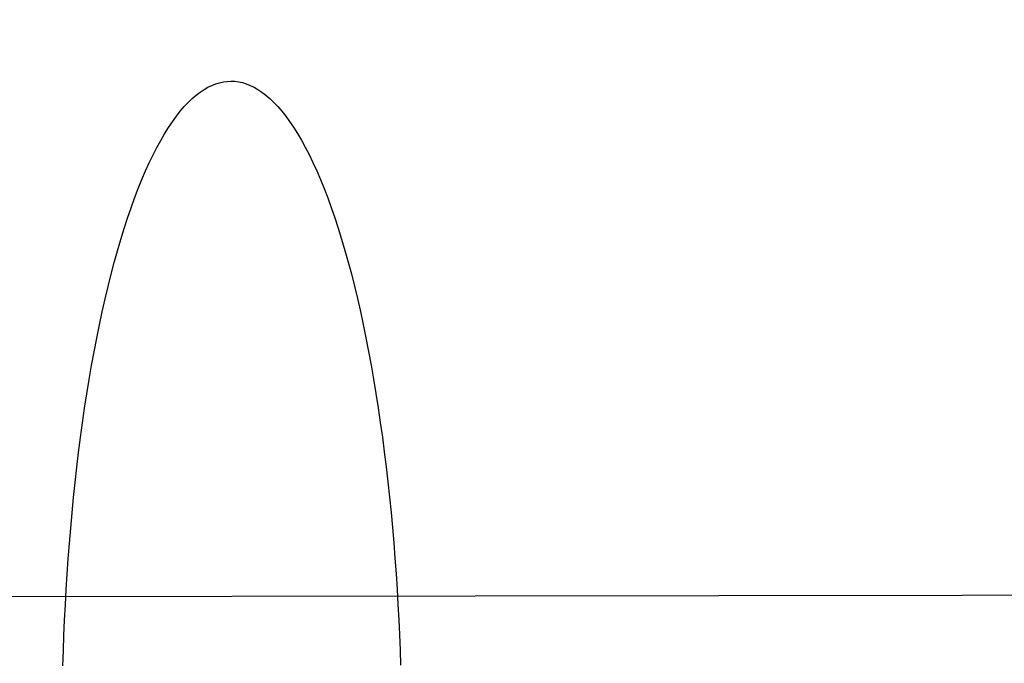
# Model space of a CAD drawing. Header units: millimetres. Extents: x -2852 to 102, y -106 to 97.
# Tile 144 of 256: x -2380 to -2369, y -4 to 3. Entities that reach past the tile are written whole.
import ezdxf

# ---------------------------------------------------------------- set-up
doc = ezdxf.new("R2010")
doc.units = ezdxf.units.MM
doc.header["$MEASUREMENT"] = 0
doc.layers.add('Predefinito', color=5, linetype='Continuous')

msp = doc.modelspace()

# ---------------------------------------------------------------- linework, layer by layer
at = {"layer": 'Predefinito', "extrusion": (-0.001366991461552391, 0.9999990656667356, 0)}
msp.add_lwpolyline([(1899.674573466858, 1028.425676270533), (1950.258311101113, 936.0311236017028), (1967.400196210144, 906.575531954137), (1985.126516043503, 877.4701447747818), (2004.656316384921, 847.0844636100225), (2025.496176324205, 816.669032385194), (2036.394788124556, 801.6049686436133), (2047.581462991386, 786.7526361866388), (2059.048771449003, 772.1737902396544), (2070.848342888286, 757.8628825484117), (2082.852187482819, 744.0269988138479), (2095.232192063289, 730.5284931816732), (2107.740481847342, 717.6917338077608), (2114.150143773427, 711.4284940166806), (2120.668526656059, 705.278737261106), (2127.105031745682, 699.4242024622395), (2133.651606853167, 693.6936066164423), (2140.312207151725, 688.0966408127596), (2147.090787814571, 682.6429961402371), (2153.75026149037, 677.5237656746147), (2160.526113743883, 672.5595220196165), (2167.421020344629, 667.7628195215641), (2174.437410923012, 663.1468989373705), (2181.31288946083, 658.8844485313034), (2188.305132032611, 654.8160355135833), (2195.415453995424, 650.9559758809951), (2202.64302808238, 647.320413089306), (2209.73752194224, 644.0360807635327), (2216.937413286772, 640.9926609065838), (2220.575985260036, 639.5662277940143), (2224.239767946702, 638.2060043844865), (2227.928330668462, 636.9140345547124), (2231.64124274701, 635.6923621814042), (2235.831195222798, 634.408737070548), (2240.048173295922, 633.2171015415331), (2244.289387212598, 632.1182628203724), (2248.553001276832, 631.1118868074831), (2252.586947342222, 630.2482168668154), (2256.637848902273, 629.4656582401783), (2260.704069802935, 628.7638639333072), (2264.783395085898, 628.1424203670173), (2268.846862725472, 627.6041235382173), (2272.919590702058, 627.1439552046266), (2277.000234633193, 626.7611647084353), (2281.087450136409, 626.4550013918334), (2285.179869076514, 626.2246883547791), (2289.276028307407, 626.0693437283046), (2293.374440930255, 625.98805940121), (2297.473620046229, 625.979927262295), (2305.646792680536, 626.1784472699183), (2313.808414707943, 626.6564582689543), (2321.949898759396, 627.4059781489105), (2330.063045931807, 628.4188195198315), (2338.132338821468, 629.6855258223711), (2346.159212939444, 631.19934427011), (2354.137618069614, 632.9527950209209), (2362.061503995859, 634.9383982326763), (2369.890818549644, 637.1387617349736), (2377.655943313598, 639.5559469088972), (2385.352627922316, 642.1840648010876), (2392.976220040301, 645.0172180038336), (2400.434543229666, 648.0133496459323), (2407.813089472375, 651.2003683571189), (2415.108121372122, 654.574644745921), (2422.315901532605, 658.1325494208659), (2429.27810764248, 661.7871694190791), (2436.148314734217, 665.6118309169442), (2442.921659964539, 669.6045235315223), (2449.593583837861, 673.7639364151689), (2455.744190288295, 677.8085140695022), (2461.79696152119, 681.9980824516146), (2467.746880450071, 686.3327562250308), (2473.588068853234, 690.8129082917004), (2480.985152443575, 696.835755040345), (2488.178176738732, 703.1012744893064), (2491.987888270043, 706.5957953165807), (2495.734193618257, 710.1583616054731), (2499.416204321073, 713.7875134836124), (2503.033206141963, 717.481423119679), (2509.945883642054, 724.9170763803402), (2516.605686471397, 732.579540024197), (2522.960022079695, 740.3811103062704), (2529.075879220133, 748.3716608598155), (2534.957113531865, 756.5253814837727), (2540.622272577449, 764.8319886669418), (2546.117810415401, 773.3251265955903), (2551.423854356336, 781.9349877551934), (2556.659804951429, 790.8208707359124), (2561.739512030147, 799.7986763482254), (2571.509788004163, 817.9680090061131), (2626.827584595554, 928.1936540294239), (2638.541319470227, 949.7322297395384), (2651.215680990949, 971.6716347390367), (2674.70444038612, 1009.524286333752), (2677.831677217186, 1014.878638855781), (2679.262425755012, 1017.450514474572), (2680.646061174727, 1020.04534911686), (2681.887900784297, 1022.49666156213), (2683.067744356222, 1024.978650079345), (2684.055893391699, 1027.222851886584), (2684.522245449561, 1028.356636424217), (2684.967345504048, 1029.498783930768)], dxfattribs=at)
msp.add_lwpolyline([(1899.674573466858, 1028.425676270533), (1950.258311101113, 936.0311236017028), (1967.400196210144, 906.575531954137), (1985.126516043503, 877.4701447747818), (2004.656316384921, 847.0844636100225), (2025.496176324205, 816.669032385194), (2036.394788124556, 801.6049686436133), (2047.581462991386, 786.7526361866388), (2059.048771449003, 772.1737902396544), (2070.848342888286, 757.8628825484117), (2082.852187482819, 744.0269988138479), (2095.232192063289, 730.5284931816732), (2107.740481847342, 717.6917338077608), (2114.150143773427, 711.4284940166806), (2120.668526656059, 705.278737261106), (2127.105031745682, 699.4242024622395), (2133.651606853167, 693.6936066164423), (2140.312207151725, 688.0966408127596), (2147.090787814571, 682.6429961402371), (2153.75026149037, 677.5237656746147), (2160.526113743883, 672.5595220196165), (2167.421020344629, 667.7628195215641), (2174.437410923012, 663.1468989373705), (2181.31288946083, 658.8844485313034), (2188.305132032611, 654.8160355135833), (2195.415453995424, 650.9559758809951), (2202.64302808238, 647.320413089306), (2209.73752194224, 644.0360807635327), (2216.937413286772, 640.9926609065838), (2220.575985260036, 639.5662277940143), (2224.239767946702, 638.2060043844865), (2227.928330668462, 636.9140345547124), (2231.64124274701, 635.6923621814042), (2235.831195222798, 634.408737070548), (2240.048173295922, 633.2171015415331), (2244.289387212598, 632.1182628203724), (2248.553001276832, 631.1118868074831), (2252.586947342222, 630.2482168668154), (2256.637848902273, 629.4656582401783), (2260.704069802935, 628.7638639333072), (2264.783395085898, 628.1424203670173), (2268.846862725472, 627.6041235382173), (2272.919590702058, 627.1439552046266), (2277.000234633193, 626.7611647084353), (2281.087450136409, 626.4550013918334), (2285.179869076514, 626.2246883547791), (2289.276028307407, 626.0693437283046), (2293.374440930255, 625.98805940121), (2297.473620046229, 625.979927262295), (2305.646792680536, 626.1784472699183), (2313.808414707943, 626.6564582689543), (2321.949898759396, 627.4059781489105), (2330.063045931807, 628.4188195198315), (2338.132338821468, 629.6855258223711), (2346.159212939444, 631.19934427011), (2354.137618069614, 632.9527950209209), (2362.061503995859, 634.9383982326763), (2369.890818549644, 637.1387617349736), (2377.655943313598, 639.5559469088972), (2385.352627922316, 642.1840648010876), (2392.976220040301, 645.0172180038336), (2400.434543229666, 648.0133496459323), (2407.813089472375, 651.2003683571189), (2415.108121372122, 654.574644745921), (2422.315901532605, 658.1325494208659), (2429.27810764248, 661.7871694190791), (2436.148314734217, 665.6118309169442), (2442.921659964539, 669.6045235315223), (2449.593583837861, 673.7639364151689), (2455.744190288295, 677.8085140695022), (2461.79696152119, 681.9980824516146), (2467.746880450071, 686.3327562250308), (2473.588068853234, 690.8129082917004), (2480.985152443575, 696.835755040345), (2488.178176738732, 703.1012744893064), (2491.987888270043, 706.5957953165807), (2495.734193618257, 710.1583616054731), (2499.416204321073, 713.7875134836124), (2503.033206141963, 717.481423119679), (2509.945883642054, 724.9170763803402), (2516.605686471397, 732.579540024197), (2522.960022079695, 740.3811103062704), (2529.075879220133, 748.3716608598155), (2534.957113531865, 756.5253814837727), (2540.622272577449, 764.8319886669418), (2546.117810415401, 773.3251265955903), (2551.423854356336, 781.9349877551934), (2556.659804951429, 790.8208707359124), (2561.739512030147, 799.7986763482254), (2571.509788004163, 817.9680090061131), (2626.827584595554, 928.1936540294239), (2638.541319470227, 949.7322297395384), (2651.215680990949, 971.6716347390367), (2674.70444038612, 1009.524286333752), (2677.831677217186, 1014.878638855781), (2679.262425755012, 1017.450514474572), (2680.646061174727, 1020.04534911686), (2681.887900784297, 1022.49666156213), (2683.067744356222, 1024.978650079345), (2684.055893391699, 1027.222851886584), (2684.522245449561, 1028.356636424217), (2684.967345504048, 1029.498783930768)], dxfattribs=at)
at = {"layer": 'Predefinito'}
msp.add_polyline3d([(-2379.447301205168, -3.98802983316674, 632.8360541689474), (-2379.442324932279, -3.827142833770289, 632.8555115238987), (-2379.436337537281, -3.665506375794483, 632.8787588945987), (-2379.429320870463, -3.503251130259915, 632.9058635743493), (-2379.421258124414, -3.340512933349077, 632.9368878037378), (-2379.412133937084, -3.177432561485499, 632.9718883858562), (-2379.401934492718, -3.014155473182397, 633.010916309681), (-2379.390647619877, -2.850831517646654, 633.0540163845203), (-2379.378262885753, -2.687614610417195, 633.101226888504), (-2379.364771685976, -2.524662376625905, 633.152579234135), (-2379.350167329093, -2.362135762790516, 633.2080976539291), (-2379.334445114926, -2.200198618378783, 633.2677989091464), (-2379.31760240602, -2.039017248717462, 633.3316920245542), (-2379.299638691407, -1.878759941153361, 633.3997780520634), (-2379.28055564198, -1.719596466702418, 633.4720498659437), (-2379.260357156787, -1.561697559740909, 633.5484919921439), (-2379.239049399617, -1.405234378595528, 633.6290804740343), (-2379.216640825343, -1.250377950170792, 633.7137827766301), (-2379.193142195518, -1.097298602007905, 633.8025577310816), (-2379.168566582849, -0.9461653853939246, 633.8953555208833), (-2379.142929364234, -0.7971454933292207, 633.9921177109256), (-2379.116248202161, -0.6504036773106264, 634.0927773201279), (-2379.088543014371, -0.5061016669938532, 634.1972589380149), (-2379.059835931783, -0.3643975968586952, 634.3054788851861), (-2379.030151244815, -0.2254454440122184, 634.4173454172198), (-2378.999515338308, -0.0893944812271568, 634.5327589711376), (-2378.967956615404, 0.0436112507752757, 634.651612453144), (-2378.935505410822, 0.1734334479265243, 634.7737915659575), (-2378.902193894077, 0.2999400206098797, 634.8991751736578), (-2378.868055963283, 0.4230055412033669, 635.0276357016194), (-2378.833127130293, 0.5425116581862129, 635.159039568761), (-2378.79744439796, 0.658347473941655, 635.2932476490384), (-2378.761046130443, 0.7704098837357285, 635.4301157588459), (-2378.723971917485, 0.8786038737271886, 635.5694951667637), (-2378.686262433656, 0.982842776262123, 635.7112331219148), (-2378.647959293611, 1.083048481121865, 635.8551733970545), (-2378.609104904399, 1.179151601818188, 636.0011568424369), (-2378.569742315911, 1.271091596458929, 636.1490219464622), (-2378.529915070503, 1.358816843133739, 636.2986053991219), (-2378.489667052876, 1.442284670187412, 636.4497426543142), (-2378.449042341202, 1.521461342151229, 636.6022684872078), (-2378.40808506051, 1.596322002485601, 636.7560175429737), (-2378.366839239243, 1.666850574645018, 636.9108248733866), (-2378.325348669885, 1.733039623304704, 637.0665264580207), (-2378.28365677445, 1.794890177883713, 637.2229597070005), (-2378.241806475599, 1.852411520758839, 637.3799639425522), (-2378.199840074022, 1.905620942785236, 637.5373808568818), (-2378.157799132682, 1.954543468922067, 637.6950549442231), (-2378.115724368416, 1.999211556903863, 637.8528339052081), (-2378.073655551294, 2.039664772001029, 638.0105690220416), (-2378.031631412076, 2.075949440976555, 638.1681155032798), (-2377.989689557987, 2.108118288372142, 638.3253327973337), (-2377.947866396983, 2.136230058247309, 638.4820848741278), (-2377.906197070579, 2.160349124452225, 638.6382404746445), (-2377.864715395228, 2.180545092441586, 638.793673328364), (-2377.823453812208, 2.196892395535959, 638.9482623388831), (-2377.782443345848, 2.209469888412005, 639.1018917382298), (-2377.741713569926, 2.21836044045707, 639.2544512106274), (-2377.701292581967, 2.223650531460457, 639.4058359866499), (-2377.66120698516, 2.225429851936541, 639.5559469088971), (-2377.621116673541, 2.223760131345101, 639.7060578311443), (-2377.580681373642, 2.218580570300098, 639.8574426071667), (-2377.539927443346, 2.209801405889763, 640.0100020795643), (-2377.498882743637, 2.197336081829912, 640.1636314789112), (-2377.457576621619, 2.181101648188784, 640.3182204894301), (-2377.416039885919, 2.161019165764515, 640.4736533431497), (-2377.374304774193, 2.137014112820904, 640.6298089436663), (-2377.332404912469, 2.109016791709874, 640.7865610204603), (-2377.290375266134, 2.076962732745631, 640.9437783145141), (-2377.248252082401, 2.040793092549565, 641.1013247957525), (-2377.206072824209, 2.000455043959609, 641.259059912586), (-2377.163876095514, 1.955902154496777, 641.416838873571), (-2377.121701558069, 1.907094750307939, 641.5745129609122), (-2377.079589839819, 1.854000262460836, 641.7319298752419), (-2377.037582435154, 1.796593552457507, 641.8889341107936), (-2376.995721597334, 1.734857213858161, 642.0453673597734), (-2376.95405022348, 1.66878184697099, 642.2010689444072), (-2376.912611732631, 1.598366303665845, 642.3558762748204), (-2376.871449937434, 1.523617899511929, 642.5096253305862), (-2376.830608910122, 1.444552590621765, 642.66215116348), (-2376.790132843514, 1.361195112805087, 642.8132884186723), (-2376.750065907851, 1.27357908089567, 642.9628718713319), (-2376.710452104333, 1.181747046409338, 643.1107369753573), (-2376.671335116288, 1.085750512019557, 643.2567204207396), (-2376.632758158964, 0.9856499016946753, 643.4006606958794), (-2376.594763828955, 0.8815144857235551, 643.5423986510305), (-2376.557393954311, 0.7734222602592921, 643.6817780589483), (-2376.520689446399, 0.6614597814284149, 643.8186461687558), (-2376.484690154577, 0.5457219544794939, 643.9528542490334), (-2376.44943472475, 0.4263117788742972, 644.084258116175), (-2376.414960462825, 0.3033400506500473, 644.2127186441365), (-2376.381303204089, 0.1769250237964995, 644.3381022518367), (-2376.34849718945, 0.0471920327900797, 644.4602813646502), (-2376.31657494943, -0.0857269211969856, 644.5791348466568), (-2376.285567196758, -0.221693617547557, 644.6945484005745), (-2376.255502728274, -0.3605640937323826, 644.8064149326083), (-2376.226408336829, -0.5021891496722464, 644.9146348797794), (-2376.198308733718, -0.6464148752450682, 645.0191164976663), (-2376.171226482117, -0.7930831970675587, 645.1197761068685), (-2376.145181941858, -0.9420324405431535, 645.2165382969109), (-2376.120193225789, -1.093097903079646, 645.3093360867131), (-2376.096276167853, -1.246112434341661, 645.3981110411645), (-2376.073444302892, -1.400907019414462, 645.4828133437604), (-2376.051708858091, -1.557311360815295, 645.5634018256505), (-2376.031078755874, -1.71515445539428, 645.6398439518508), (-2376.011560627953, -1.87426516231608, 645.7121157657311), (-2375.993158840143, -2.034472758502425, 645.7802017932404), (-2375.975875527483, -2.195607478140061, 645.844094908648), (-2375.959710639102, -2.357501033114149, 645.9037961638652), (-2375.944661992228, -2.51998711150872, 645.9593145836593), (-2375.930725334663, -2.682901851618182, 646.0106669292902), (-2375.917894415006, -2.846084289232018, 646.057877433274), (-2375.90616105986, -3.009376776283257, 646.1009775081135), (-2375.895515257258, -3.172625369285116, 646.1400054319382), (-2375.885945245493, -3.335680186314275, 646.1750060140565), (-2375.877437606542, -3.498395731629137, 646.2060302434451), (-2375.869977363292, -3.660631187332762, 646.2331349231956), (-2375.863548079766, -3.822250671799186, 646.2563822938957), (-2375.858131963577, -3.983123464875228, 646.2758396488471)], dxfattribs=at)
msp.add_polyline3d([(-2379.447301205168, -3.98802983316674, 632.8360541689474), (-2379.442324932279, -3.827142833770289, 632.8555115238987), (-2379.436337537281, -3.665506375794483, 632.8787588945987), (-2379.429320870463, -3.503251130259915, 632.9058635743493), (-2379.421258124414, -3.340512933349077, 632.9368878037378), (-2379.412133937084, -3.177432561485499, 632.9718883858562), (-2379.401934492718, -3.014155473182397, 633.010916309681), (-2379.390647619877, -2.850831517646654, 633.0540163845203), (-2379.378262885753, -2.687614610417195, 633.101226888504), (-2379.364771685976, -2.524662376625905, 633.152579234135), (-2379.350167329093, -2.362135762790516, 633.2080976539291), (-2379.334445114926, -2.200198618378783, 633.2677989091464), (-2379.31760240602, -2.039017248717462, 633.3316920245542), (-2379.299638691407, -1.878759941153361, 633.3997780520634), (-2379.28055564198, -1.719596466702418, 633.4720498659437), (-2379.260357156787, -1.561697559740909, 633.5484919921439), (-2379.239049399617, -1.405234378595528, 633.6290804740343), (-2379.216640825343, -1.250377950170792, 633.7137827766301), (-2379.193142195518, -1.097298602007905, 633.8025577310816), (-2379.168566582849, -0.9461653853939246, 633.8953555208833), (-2379.142929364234, -0.7971454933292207, 633.9921177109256), (-2379.116248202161, -0.6504036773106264, 634.0927773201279), (-2379.088543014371, -0.5061016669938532, 634.1972589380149), (-2379.059835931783, -0.3643975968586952, 634.3054788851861), (-2379.030151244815, -0.2254454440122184, 634.4173454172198), (-2378.999515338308, -0.0893944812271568, 634.5327589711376), (-2378.967956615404, 0.0436112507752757, 634.651612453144), (-2378.935505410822, 0.1734334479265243, 634.7737915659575), (-2378.902193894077, 0.2999400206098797, 634.8991751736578), (-2378.868055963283, 0.4230055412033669, 635.0276357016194), (-2378.833127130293, 0.5425116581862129, 635.159039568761), (-2378.79744439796, 0.658347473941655, 635.2932476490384), (-2378.761046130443, 0.7704098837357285, 635.4301157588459), (-2378.723971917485, 0.8786038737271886, 635.5694951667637), (-2378.686262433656, 0.982842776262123, 635.7112331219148), (-2378.647959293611, 1.083048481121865, 635.8551733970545), (-2378.609104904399, 1.179151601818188, 636.0011568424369), (-2378.569742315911, 1.271091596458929, 636.1490219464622), (-2378.529915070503, 1.358816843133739, 636.2986053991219), (-2378.489667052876, 1.442284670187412, 636.4497426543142), (-2378.449042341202, 1.521461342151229, 636.6022684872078), (-2378.40808506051, 1.596322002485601, 636.7560175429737), (-2378.366839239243, 1.666850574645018, 636.9108248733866), (-2378.325348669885, 1.733039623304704, 637.0665264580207), (-2378.28365677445, 1.794890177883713, 637.2229597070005), (-2378.241806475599, 1.852411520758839, 637.3799639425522), (-2378.199840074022, 1.905620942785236, 637.5373808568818), (-2378.157799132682, 1.954543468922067, 637.6950549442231), (-2378.115724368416, 1.999211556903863, 637.8528339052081), (-2378.073655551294, 2.039664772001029, 638.0105690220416), (-2378.031631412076, 2.075949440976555, 638.1681155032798), (-2377.989689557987, 2.108118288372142, 638.3253327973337), (-2377.947866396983, 2.136230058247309, 638.4820848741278), (-2377.906197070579, 2.160349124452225, 638.6382404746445), (-2377.864715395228, 2.180545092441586, 638.793673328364), (-2377.823453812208, 2.196892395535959, 638.9482623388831), (-2377.782443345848, 2.209469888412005, 639.1018917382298), (-2377.741713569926, 2.21836044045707, 639.2544512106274), (-2377.701292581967, 2.223650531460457, 639.4058359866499), (-2377.66120698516, 2.225429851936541, 639.5559469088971), (-2377.621116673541, 2.223760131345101, 639.7060578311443), (-2377.580681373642, 2.218580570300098, 639.8574426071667), (-2377.539927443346, 2.209801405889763, 640.0100020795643), (-2377.498882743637, 2.197336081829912, 640.1636314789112), (-2377.457576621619, 2.181101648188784, 640.3182204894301), (-2377.416039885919, 2.161019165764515, 640.4736533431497), (-2377.374304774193, 2.137014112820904, 640.6298089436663), (-2377.332404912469, 2.109016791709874, 640.7865610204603), (-2377.290375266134, 2.076962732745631, 640.9437783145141), (-2377.248252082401, 2.040793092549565, 641.1013247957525), (-2377.206072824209, 2.000455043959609, 641.259059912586), (-2377.163876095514, 1.955902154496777, 641.416838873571), (-2377.121701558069, 1.907094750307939, 641.5745129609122), (-2377.079589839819, 1.854000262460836, 641.7319298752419), (-2377.037582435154, 1.796593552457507, 641.8889341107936), (-2376.995721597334, 1.734857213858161, 642.0453673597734), (-2376.95405022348, 1.66878184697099, 642.2010689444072), (-2376.912611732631, 1.598366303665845, 642.3558762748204), (-2376.871449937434, 1.523617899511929, 642.5096253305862), (-2376.830608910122, 1.444552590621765, 642.66215116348), (-2376.790132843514, 1.361195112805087, 642.8132884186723), (-2376.750065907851, 1.27357908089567, 642.9628718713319), (-2376.710452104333, 1.181747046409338, 643.1107369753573), (-2376.671335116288, 1.085750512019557, 643.2567204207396), (-2376.632758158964, 0.9856499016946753, 643.4006606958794), (-2376.594763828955, 0.8815144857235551, 643.5423986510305), (-2376.557393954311, 0.7734222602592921, 643.6817780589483), (-2376.520689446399, 0.6614597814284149, 643.8186461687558), (-2376.484690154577, 0.5457219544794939, 643.9528542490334), (-2376.44943472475, 0.4263117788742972, 644.084258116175), (-2376.414960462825, 0.3033400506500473, 644.2127186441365), (-2376.381303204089, 0.1769250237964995, 644.3381022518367), (-2376.34849718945, 0.0471920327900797, 644.4602813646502), (-2376.31657494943, -0.0857269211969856, 644.5791348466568), (-2376.285567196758, -0.221693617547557, 644.6945484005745), (-2376.255502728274, -0.3605640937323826, 644.8064149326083), (-2376.226408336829, -0.5021891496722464, 644.9146348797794), (-2376.198308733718, -0.6464148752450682, 645.0191164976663), (-2376.171226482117, -0.7930831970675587, 645.1197761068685), (-2376.145181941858, -0.9420324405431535, 645.2165382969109), (-2376.120193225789, -1.093097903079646, 645.3093360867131), (-2376.096276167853, -1.246112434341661, 645.3981110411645), (-2376.073444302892, -1.400907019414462, 645.4828133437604), (-2376.051708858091, -1.557311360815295, 645.5634018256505), (-2376.031078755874, -1.71515445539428, 645.6398439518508), (-2376.011560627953, -1.87426516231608, 645.7121157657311), (-2375.993158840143, -2.034472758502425, 645.7802017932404), (-2375.975875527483, -2.195607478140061, 645.844094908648), (-2375.959710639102, -2.357501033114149, 645.9037961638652), (-2375.944661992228, -2.51998711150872, 645.9593145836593), (-2375.930725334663, -2.682901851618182, 646.0106669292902), (-2375.917894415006, -2.846084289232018, 646.057877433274), (-2375.90616105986, -3.009376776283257, 646.1009775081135), (-2375.895515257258, -3.172625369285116, 646.1400054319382), (-2375.885945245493, -3.335680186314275, 646.1750060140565), (-2375.877437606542, -3.498395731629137, 646.2060302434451), (-2375.869977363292, -3.660631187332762, 646.2331349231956), (-2375.863548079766, -3.822250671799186, 646.2563822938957), (-2375.858131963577, -3.983123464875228, 646.2758396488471)], dxfattribs=at)

doc.saveas('drawing.dxf')
